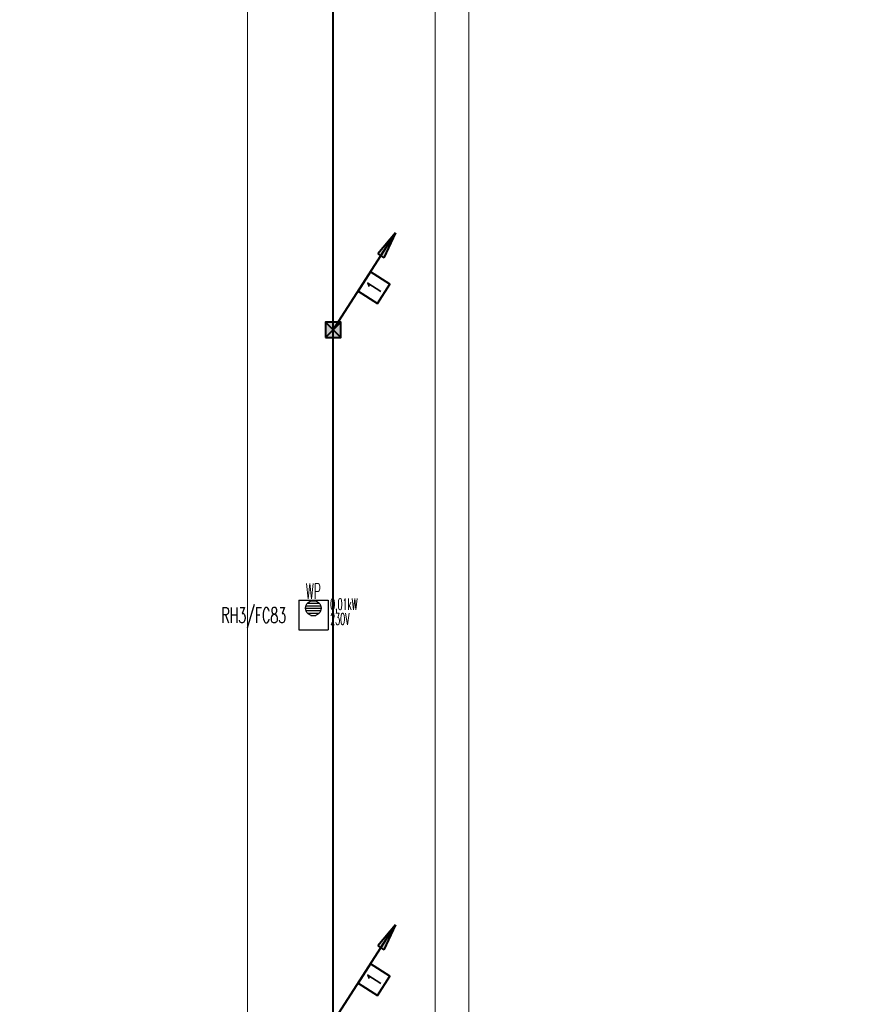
# Model space of a CAD drawing. Header units: millimetres. Extents: x -7955266 to 72030, y -46136 to 9299934.
# Tile 175 of 203: x -5007171 to -4985360, y 6514933 to 6540543. Entities that reach past the tile are written whole.
import ezdxf
from ezdxf.enums import TextEntityAlignment as Align

# ---------------------------------------------------------------- set-up
doc = ezdxf.new("R2010")
doc.units = ezdxf.units.MM
doc.header["$LTSCALE"] = 10
for name, color, linetype, lineweight in [('!XREF', 8, 'Continuous', 5), ('BMS_urzadzenia_nr_obw_magistrala', 140, 'Continuous', 13), ('BMS_urzadzenia_WE_WY', 30, 'Continuous', 20), ('IE_ATRYBUTY_ BLOCK_1', 7, 'Continuous', 25), ('IE_ATRYBUTY_ BLOCK_2', 7, 'Continuous', 18), ('IE_urzadzenia', 30, 'Continuous', 25), ('IE_urzadzenia_nr_obw', 94, 'Continuous', 20), ('IE_zwody', 140, 'Continuous', 40), ('XREF_E_PRZ24002_rzut dachu$0$0-DACH-ISTN', 8, 'Continuous', 5), ('XREF_E_PRZ24002_rzut dachu$0$DO-HALA-WYMIAR', 8, 'Continuous', 5)]:
    doc.layers.add(name, color=color, linetype=linetype, lineweight=lineweight)
doc.styles.add('ROMANS', font='romans.shx', dxfattribs={"width": 0.8})
doc.styles.add('XREF_E_PRZ24002_rzut dachu$0$CP_ATTR', font='ROMANS.SHX')
doc.styles.add('XREF_E_PRZ24002_rzut dachu$0$ROMANS', font='romans.shx', dxfattribs={"width": 0.8})
doc.dimstyles.new('XREF_E_PRZ24002_rzut dachu$0$STANDARD', dxfattribs={"dimscale": 1.4, "dimtxt": 21, "dimasz": 0.5, "dimexe": 0.2, "dimexo": 0.1, "dimgap": 6, "dimtad": 1, "dimdec": 1, "dimrnd": 0.5, "dimzin": 12, "dimdsep": 46, "dimtxsty": 'XREF_E_PRZ24002_rzut dachu$0$ROMANS', "dimblk1": 'XREF_E_PRZ24002_rzut dachu$0$Q', "dimblk2": 'XREF_E_PRZ24002_rzut dachu$0$Q', "dimsah": 1, "dimcen": 0.5, "dimse1": 1, "dimse2": 1, "dimclrd": 8, "dimclre": 8, "dimclrt": 7, "dimadec": 0, "dimazin": 0, "dimtfac": 1, "dimtdec": 1, "dimtix": 1, "dimtmove": 2, "dimatfit": 3, "dimldrblk": 'XREF_E_PRZ24002_rzut dachu$0$Q', "dimfxl": 1, "dimtolj": 1, "dimtzin": 12, "dimarcsym": 0})

# ---------------------------------------------------------------- blocks, each defined once
blk = doc.blocks.new('XREF_E_PRZ24002_rzut dachu$0$Q')
for p, q in [((10.6, 10.6), (-10.6, -10.6)), ((0, 20), (0, -20))]:
    blk.add_line(p, q)
blk = doc.blocks.new('*D261')
at = {"layer": 'XREF_E_PRZ24002_rzut dachu$0$DO-HALA-WYMIAR', "color": 8, "lineweight": -2, "transparency": 16777216}
blk.add_line((-257859.9, 268402.3), (-257859.9, 250444.3), dxfattribs=at)
at = {"layer": 'XREF_E_PRZ24002_rzut dachu$0$DO-HALA-WYMIAR', "color": 8, "linetype": 'ByBlock', "lineweight": -2, "transparency": 16777216}
for p, rotation in [((-257859.9, 268403.3), 90), ((-257859.9, 250443.3), 270)]:
    blk.add_blockref('XREF_E_PRZ24002_rzut dachu$0$Q', p, dxfattribs=dict(at, rotation=rotation))
at = {"layer": 'XREF_E_PRZ24002_rzut dachu$0$DO-HALA-WYMIAR', "color": 7, "transparency": 16777216, "insert": (-257892.9, 259423.3), "char_height": 42, "attachment_point": 5, "rotation": 90, "style": 'XREF_E_PRZ24002_rzut dachu$0$ROMANS'}
blk.add_mtext('\\A1;17960', dxfattribs=at)
blk = doc.blocks.new('*D267')
at = {"layer": 'XREF_E_PRZ24002_rzut dachu$0$DO-HALA-WYMIAR', "color": 8, "lineweight": -2, "transparency": 16777216}
blk.add_line((-258434.9, 250484.3), (-258434.9, 268362.3), dxfattribs=at)
at = {"layer": 'XREF_E_PRZ24002_rzut dachu$0$DO-HALA-WYMIAR', "color": 8, "linetype": 'ByBlock', "lineweight": -2, "transparency": 16777216}
for p, rotation in [((-258434.9, 268363.3), 90), ((-258434.9, 250483.3), 270)]:
    blk.add_blockref('XREF_E_PRZ24002_rzut dachu$0$Q', p, dxfattribs=dict(at, rotation=rotation))
at = {"layer": 'XREF_E_PRZ24002_rzut dachu$0$DO-HALA-WYMIAR', "color": 7, "transparency": 16777216, "insert": (-258467.9, 259400.5), "char_height": 42, "attachment_point": 5, "rotation": 90, "style": 'XREF_E_PRZ24002_rzut dachu$0$ROMANS'}
blk.add_mtext('\\A1;17880', dxfattribs=at)
blk = doc.blocks.new('*D315')
at = {"layer": 'XREF_E_PRZ24002_rzut dachu$0$DO-HALA-WYMIAR', "color": 8, "lineweight": -2, "transparency": 16777216}
blk.add_line((-257946.7, 259048.3), (-257946.7, 250481.3), dxfattribs=at)
at = {"layer": 'XREF_E_PRZ24002_rzut dachu$0$DO-HALA-WYMIAR', "color": 8, "linetype": 'ByBlock', "lineweight": -2, "transparency": 16777216}
for p, rotation in [((-257946.7, 259049.3), 90), ((-257946.7, 250480.3), 270)]:
    blk.add_blockref('XREF_E_PRZ24002_rzut dachu$0$Q', p, dxfattribs=dict(at, rotation=rotation))
at = {"layer": 'XREF_E_PRZ24002_rzut dachu$0$DO-HALA-WYMIAR', "color": 7, "transparency": 16777216, "insert": (-257979.7, 254764.8), "char_height": 42, "attachment_point": 5, "rotation": 90, "style": 'XREF_E_PRZ24002_rzut dachu$0$ROMANS'}
blk.add_mtext('\\A1;8569', dxfattribs=at)
blk = doc.blocks.new('urzadzenie_wpust dachowy')
h = blk.add_hatch()
h.set_pattern_fill('ANSI31', color=256, scale=10, angle=315, style=0)
h.set_pattern_definition([(0, (3e-14, -297.45), (1e-14, 31.75), [])])
edge = h.paths.add_edge_path()
edge.add_arc((-1, -104), 100, 0, 360)
for p, q in [((-192, 0), (192, 0)), ((-192, 0), (-192, -384)), ((192, 0), (192, -384)), ((-192, -384), (192, -384))]:
    blk.add_line(p, q)
blk.add_circle((-1, -104), 100)
at = {"layer": 'BMS_urzadzenia_nr_obw_magistrala', "style": 'ROMANS', "width": 0.5, "flags": 8}
blk.add_attdef('ADR_BMS', (239, -153), '', height=150, dxfattribs=at)
at = {"layer": 'BMS_urzadzenia_WE_WY', "style": 'ROMANS', "width": 0.5, "flags": 8}
blk.add_attdef('BMS_WE_WY', (239, -358), '', height=150, dxfattribs=at)
at = {"layer": 'IE_ATRYBUTY_ BLOCK_1', "style": 'ROMANS', "width": 0.5, "flags": 8}
blk.add_attdef('TYP', text='', height=200, dxfattribs=at).set_placement((-1, 18), align=Align.CENTER)
at = {"layer": 'IE_ATRYBUTY_ BLOCK_2', "style": 'ROMANS', "width": 0.5, "flags": 8}
for tag, p in [('OPIS1', (-1, -366)), ('OPIS2', (-1, -759))]:
    blk.add_attdef(tag, text='', height=150, dxfattribs=at).set_placement(p, align=Align.CENTER)
at = {"layer": 'IE_urzadzenia_nr_obw', "style": 'ROMANS', "width": 0.5, "flags": 8}
blk.add_attdef('NR_OBW', text='', height=150, dxfattribs=at).set_placement((-1, -570), align=Align.CENTER)
blk = doc.blocks.new('przewody_odprowadzajace')
h = blk.add_hatch(color=256)
h.dxf.hatch_style = 1
h.paths.add_polyline_path([(581, 987), (621, 962), (814, 1260)])
h.paths.add_polyline_path([(661, 936), (814, 1260), (621, 962)])
for p, q in [((0, 0), (814, 1260)), ((814, 1260), (581, 987)), ((814, 1260), (661, 936)), ((581, 987), (661, 936))]:
    blk.add_line(p, q)
blk.add_lwpolyline([(577, 341), (740, 593), (488, 756), (325, 504)], close=True)
at = {"layer": 'IE_ATRYBUTY_ BLOCK_1', "style": 'ROMANS', "width": 0.7, "flags": 8}
blk.add_attdef('TYP', text='', height=200, rotation=57.1551, dxfattribs=at).set_placement((533, 549), align=Align.MIDDLE_CENTER)
at = {"layer": 'IE_ATRYBUTY_ BLOCK_2', "style": 'ROMANS', "width": 0.6, "flags": 8}
for tag, p in [('OPIS1', (932, 919)), ('OPIS2', (932, 719))]:
    blk.add_attdef(tag, text='', height=150, dxfattribs=at).set_placement(p, align=Align.CENTER)
blk = doc.blocks.new('polaczenie_skrecane')
blk.add_hatch(color=256).paths.add_polyline_path([(-100, -100), (100, -100), (100, 100), (-100, 100)])
for p, q in [((100, -100), (-100, 100)), ((100, 100), (-100, -100))]:
    blk.add_line(p, q)
blk.add_lwpolyline([(-100, -100), (100, -100), (100, 100), (-100, 100)], close=True)
at = {"layer": 'IE_ATRYBUTY_ BLOCK_1', "style": 'ROMANS', "width": 0.7, "flags": 8}
blk.add_attdef('TYP', text='', height=200, dxfattribs=at).set_placement((0, 120), align=Align.CENTER)
at = {"layer": 'IE_ATRYBUTY_ BLOCK_2', "style": 'ROMANS', "width": 0.6, "flags": 8}
for tag, p in [('OPIS1', (0, -274)), ('OPIS2', (0, -474))]:
    blk.add_attdef(tag, text='', height=150, dxfattribs=at).set_placement(p, align=Align.CENTER)
blk = doc.blocks.new('XREF_E_PRZ24002_rzut dachu')
at = {"layer": 'XREF_E_PRZ24002_rzut dachu$0$0-DACH-ISTN', "linetype": 'ByBlock', "style": 'XREF_E_PRZ24002_rzut dachu$0$CP_ATTR', "flags": 9}
for tag, p, height, width in [('NAME', (-279644.05, 267204.19), 0.01, 3.078589), ('PRODUCER', (-279644.05, 267204.19), 0.01, 3.078589), ('PRODUCT-TYPE', (-279644.05, 267204.19), 0.01, 3.078589), ('ARTICLE', (-279644.05, 267204.19), 0.01, 3.078589), ('FLOW', (-279644.05, 267204.19), 0.01, 3.078589), ('OTHER', (-279644.05, 267204.19), 0.01, 3.078589), ('NAME', (-279398.18, 267206.19), 0.01, 2.430116), ('PRODUCER', (-279398.18, 267206.19), 0.01, 2.430116), ('PRODUCT-TYPE', (-279398.18, 267206.19), 0.01, 2.430116), ('ARTICLE', (-279398.18, 267206.19), 0.01, 2.430116), ('FLOW', (-279398.18, 267206.19), 0.01, 2.430116), ('OTHER', (-279398.18, 267206.19), 0.01, 2.430116), ('NAME', (-279880.82, 267079.33), 0.01, 0.520644), ('PRODUCER', (-279880.82, 267079.33), 0.01, 0.520644), ('PRODUCT-TYPE', (-279880.82, 267079.33), 0.01, 0.520644), ('ARTICLE', (-279880.82, 267079.33), 0.01, 0.520644), ('FLOW', (-279880.82, 267079.33), 0.01, 0.520644), ('OTHER', (-279880.82, 267079.33), 0.01, 0.520644), ('NAME', (-279828.75, 267079.33), 0.0001, 1), ('PRODUCER', (-279828.75, 267079.33), 0.0001, 1), ('PRODUCT-TYPE', (-279828.75, 267079.33), 0.0001, 1), ('ARTICLE', (-279828.75, 267079.33), 0.0001, 1), ('FLOW', (-279828.75, 267079.33), 0.0001, 1), ('OTHER', (-279828.75, 267079.33), 0.0001, 1), ('NAME', (-279558.18, 266590.11), 0.0001, 1), ('PRODUCER', (-279558.18, 266590.11), 0.0001, 1), ('PRODUCT-TYPE', (-279558.18, 266590.11), 0.0001, 1), ('ARTICLE', (-279558.18, 266590.11), 0.0001, 1), ('FLOW', (-279558.18, 266590.11), 0.0001, 1), ('OTHER', (-279558.18, 266590.11), 0.0001, 1), ('NAME', (-280739.27, 251288.91), 0.0001, 1), ('PRODUCER', (-280739.27, 251288.91), 0.0001, 1), ('PRODUCT-TYPE', (-280739.27, 251288.91), 0.0001, 1), ('ARTICLE', (-280739.27, 251288.91), 0.0001, 1), ('FLOW', (-280739.27, 251288.91), 0.0001, 1), ('OTHER', (-280739.27, 251288.91), 0.0001, 1), ('NAME', (-280605.65, 251288.91), 0.0001, 1), ('PRODUCER', (-280605.65, 251288.91), 0.0001, 1), ('PRODUCT-TYPE', (-280605.65, 251288.91), 0.0001, 1), ('ARTICLE', (-280605.65, 251288.91), 0.0001, 1), ('FLOW', (-280605.65, 251288.91), 0.0001, 1), ('OTHER', (-280605.65, 251288.91), 0.0001, 1), ('NAME', (-279957.38, 251288.91), 0.0001, 1), ('PRODUCER', (-279957.38, 251288.91), 0.0001, 1), ('PRODUCT-TYPE', (-279957.38, 251288.91), 0.0001, 1), ('ARTICLE', (-279957.38, 251288.91), 0.0001, 1), ('FLOW', (-279957.38, 251288.91), 0.0001, 1), ('OTHER', (-279957.38, 251288.91), 0.0001, 1)]:
    blk.add_attdef(tag, p, '', height=height, dxfattribs=dict(at, width=width))
for tag, p, height, rotation, width in [('PRODUCT-TYPE', (-279196.19, 267204.19), 0.0001, 180, 1), ('NAME', (-279196.19, 267204.19), 0.0001, 180, 1), ('PRODUCER', (-279196.19, 267204.19), 0.0001, 180, 1), ('ARTICLE', (-279196.19, 267204.19), 0.0001, 180, 1), ('FLOW', (-279196.19, 267204.19), 0.0001, 180, 1), ('OTHER', (-279196.19, 267204.19), 0.0001, 180, 1), ('PRODUCT-TYPE', (-279109.07, 267204.19), 0.015, 180, 0.580797), ('PRODUCER', (-279109.07, 267204.19), 0.015, 180, 0.580797), ('ARTICLE', (-279109.07, 267204.19), 0.015, 180, 0.580797), ('NAME', (-279109.07, 267204.19), 0.015, 180, 0.580797), ('FLOW', (-279109.07, 267204.19), 0.015, 180, 0.580797), ('OTHER', (-279109.07, 267204.19), 0.015, 180, 0.580797), ('NAME', (-279015.17, 267206.19), 0.0001, 180, 1), ('PRODUCER', (-279015.17, 267206.19), 0.0001, 180, 1), ('PRODUCT-TYPE', (-279015.17, 267206.19), 0.0001, 180, 1), ('ARTICLE', (-279015.17, 267206.19), 0.0001, 180, 1), ('FLOW', (-279015.17, 267206.19), 0.0001, 180, 1), ('OTHER', (-279015.17, 267206.19), 0.0001, 180, 1), ('PRODUCT-TYPE', (-278926.22, 267206.19), 0.015, 180, 0.592965), ('PRODUCER', (-278926.22, 267206.19), 0.015, 180, 0.592965), ('ARTICLE', (-278926.22, 267206.19), 0.015, 180, 0.592965), ('NAME', (-278926.22, 267206.19), 0.015, 180, 0.592965), ('FLOW', (-278926.22, 267206.19), 0.015, 180, 0.592965), ('OTHER', (-278926.22, 267206.19), 0.015, 180, 0.592965), ('NAME', (-281343.26, 251313.16), 0.0001, 180, 1), ('PRODUCER', (-281343.26, 251313.16), 0.0001, 180, 1), ('PRODUCT-TYPE', (-281343.26, 251313.16), 0.0001, 180, 1), ('ARTICLE', (-281343.26, 251313.16), 0.0001, 180, 1), ('FLOW', (-281343.26, 251313.16), 0.0001, 180, 1), ('OTHER', (-281343.26, 251313.16), 0.0001, 180, 1), ('NAME', (-281440.06, 251297.51), 0.0001, 135, 1), ('PRODUCER', (-281440.06, 251297.51), 0.0001, 135, 1), ('PRODUCT-TYPE', (-281440.06, 251297.51), 0.0001, 135, 1), ('ARTICLE', (-281440.06, 251297.51), 0.0001, 135, 1), ('FLOW', (-281440.06, 251297.51), 0.0001, 135, 1), ('OTHER', (-281440.06, 251297.51), 0.0001, 135, 1), ('NAME', (-281127.88, 251288.91), 0.0001, 180, 1), ('PRODUCER', (-281127.88, 251288.91), 0.0001, 180, 1), ('PRODUCT-TYPE', (-281127.88, 251288.91), 0.0001, 180, 1), ('ARTICLE', (-281127.88, 251288.91), 0.0001, 180, 1), ('FLOW', (-281127.88, 251288.91), 0.0001, 180, 1), ('OTHER', (-281127.88, 251288.91), 0.0001, 180, 1), ('NAME', (-281411.29, 251268.73), 0.0001, 315, 1), ('PRODUCER', (-281411.29, 251268.73), 0.0001, 315, 1), ('PRODUCT-TYPE', (-281411.29, 251268.73), 0.0001, 315, 1), ('ARTICLE', (-281411.29, 251268.73), 0.0001, 315, 1), ('FLOW', (-281411.29, 251268.73), 0.0001, 315, 1), ('OTHER', (-281411.29, 251268.73), 0.0001, 315, 1)]:
    blk.add_attdef(tag, p, '', height=height, rotation=rotation, dxfattribs=dict(at, width=width))
at = {"layer": 'XREF_E_PRZ24002_rzut dachu$0$0-DACH-ISTN', "linetype": 'ByBlock', "style": 'XREF_E_PRZ24002_rzut dachu$0$CP_ATTR', "text_generation_flag": 4, "width": 1, "flags": 9}
for tag, p, rotation in [('NAME', (-279463.18, 267141.19), 90), ('PRODUCER', (-279463.18, 267141.19), 90), ('PRODUCT-TYPE', (-279463.18, 267141.19), 90), ('ARTICLE', (-279463.18, 267141.19), 90), ('FLOW', (-279463.18, 267141.19), 90), ('OTHER', (-279463.18, 267141.19), 90), ('NAME', (-281127.88, 251288.91), 180), ('PRODUCER', (-281127.88, 251288.91), 180), ('PRODUCT-TYPE', (-281127.88, 251288.91), 180), ('ARTICLE', (-281127.88, 251288.91), 180), ('FLOW', (-281127.88, 251288.91), 180), ('OTHER', (-281127.88, 251288.91), 180)]:
    blk.add_attdef(tag, p, '', height=0.0001, rotation=rotation, dxfattribs=at)
at = {"layer": 'XREF_E_PRZ24002_rzut dachu$0$0-DACH-ISTN', "linetype": 'ByBlock', "style": 'XREF_E_PRZ24002_rzut dachu$0$CP_ATTR', "flags": 9}
for tag, p, height, rotation in [('PRODUCT-TYPE', (-279586.68, 266526.19), 0.0025, 180), ('PRODUCER', (-279586.68, 266526.19), 0.0025, 180), ('ARTICLE', (-279586.68, 266526.19), 0.0025, 180), ('NAME', (-279586.68, 266526.19), 0.0025, 180), ('FLOW', (-279586.68, 266526.19), 0.0025, 180), ('OTHER', (-279586.68, 266526.19), 0.0025, 180), ('NAME', (-281440.06, 251297.51), 0.0001, 315), ('PRODUCER', (-281440.06, 251297.51), 0.0001, 315), ('PRODUCT-TYPE', (-281440.06, 251297.51), 0.0001, 315), ('ARTICLE', (-281440.06, 251297.51), 0.0001, 315), ('FLOW', (-281440.06, 251297.51), 0.0001, 315), ('OTHER', (-281440.06, 251297.51), 0.0001, 315), ('NAME', (-281117.1, 251288.91), 0.0001, 180), ('PRODUCER', (-281117.1, 251288.91), 0.0001, 180), ('PRODUCT-TYPE', (-281117.1, 251288.91), 0.0001, 180), ('ARTICLE', (-281117.1, 251288.91), 0.0001, 180), ('FLOW', (-281117.1, 251288.91), 0.0001, 180), ('OTHER', (-281117.1, 251288.91), 0.0001, 180), ('NAME', (-280739.27, 251288.91), 0.0001, 180), ('PRODUCER', (-280739.27, 251288.91), 0.0001, 180), ('PRODUCT-TYPE', (-280739.27, 251288.91), 0.0001, 180), ('ARTICLE', (-280739.27, 251288.91), 0.0001, 180), ('FLOW', (-280739.27, 251288.91), 0.0001, 180), ('OTHER', (-280739.27, 251288.91), 0.0001, 180), ('NAME', (-279957.38, 251288.91), 0.0001, 180), ('PRODUCER', (-279957.38, 251288.91), 0.0001, 180), ('PRODUCT-TYPE', (-279957.38, 251288.91), 0.0001, 180), ('ARTICLE', (-279957.38, 251288.91), 0.0001, 180), ('FLOW', (-279957.38, 251288.91), 0.0001, 180), ('OTHER', (-279957.38, 251288.91), 0.0001, 180)]:
    blk.add_attdef(tag, p, '', height=height, rotation=rotation, dxfattribs=at)
at = {"layer": 'XREF_E_PRZ24002_rzut dachu$0$0-DACH-ISTN', "linetype": 'ByBlock', "style": 'XREF_E_PRZ24002_rzut dachu$0$CP_ATTR'}
for tag, p, height, flags in [('GROUP', (-281520.03, 251451.25), 0.00005, 1), ('NUMBER', (-281520.03, 251451.25), 0.00005, 1), ('PRODUCER', (-281520.03, 251451.25), 0.00005, 1), ('ARTICLE', (-281520.03, 251451.25), 0.00005, 1), ('PRODUCT-TYPE', (-281520.03, 251451.25), 0.00005, 1), ('ORDER-NO', (-281520.03, 251451.25), 0.00005, 1), ('CHARACTER', (-281520.03, 251451.25), 0.00005, 1), ('DN', (-281520.03, 251451.25), 0.00005, 1), ('NAME', (-281520.03, 251451.25), 0.00005, 1), ('TEMPERATURE', (-281520.03, 251451.25), 0.00005, 1), ('FLOW', (-281520.03, 251451.25), 0.00005, 1), ('POWER', (-281520.03, 251451.25), 0.00005, 1), ('VOLTAGE', (-281520.03, 251451.25), 0.00005, 1), ('WEIGHT', (-281520.03, 251451.25), 0.00005, 1), ('PN', (-281520.03, 251451.25), 0.00005, 1), ('H', (-281520.03, 251451.25), 0.00005, 1), ('VAL', (-281520.03, 251451.25), 0.00005, 1), ('NAME', (-281343.26, 251313.16), 0.0001, 9), ('PRODUCER', (-281343.26, 251313.16), 0.0001, 9), ('PRODUCT-TYPE', (-281343.26, 251313.16), 0.0001, 9), ('ARTICLE', (-281343.26, 251313.16), 0.0001, 9), ('FLOW', (-281343.26, 251313.16), 0.0001, 9), ('OTHER', (-281343.26, 251313.16), 0.0001, 9), ('NAME', (-281127.88, 251288.91), 0.0001, 9), ('PRODUCER', (-281127.88, 251288.91), 0.0001, 9), ('PRODUCT-TYPE', (-281127.88, 251288.91), 0.0001, 9), ('ARTICLE', (-281127.88, 251288.91), 0.0001, 9), ('FLOW', (-281127.88, 251288.91), 0.0001, 9), ('OTHER', (-281127.88, 251288.91), 0.0001, 9), ('NAME', (-280750.05, 251288.91), 0.0001, 9), ('PRODUCER', (-280750.05, 251288.91), 0.0001, 9), ('PRODUCT-TYPE', (-280750.05, 251288.91), 0.0001, 9), ('ARTICLE', (-280750.05, 251288.91), 0.0001, 9), ('FLOW', (-280750.05, 251288.91), 0.0001, 9), ('OTHER', (-280750.05, 251288.91), 0.0001, 9), ('NAME', (-280647.27, 251288.91), 0.0001, 9), ('PRODUCER', (-280647.27, 251288.91), 0.0001, 9), ('PRODUCT-TYPE', (-280647.27, 251288.91), 0.0001, 9), ('ARTICLE', (-280647.27, 251288.91), 0.0001, 9), ('FLOW', (-280647.27, 251288.91), 0.0001, 9), ('OTHER', (-280647.27, 251288.91), 0.0001, 9), ('NAME', (-281393.61, 251261.41), 0.0001, 9), ('PRODUCER', (-281393.61, 251261.41), 0.0001, 9), ('PRODUCT-TYPE', (-281393.61, 251261.41), 0.0001, 9), ('ARTICLE', (-281393.61, 251261.41), 0.0001, 9), ('FLOW', (-281393.61, 251261.41), 0.0001, 9), ('OTHER', (-281393.61, 251261.41), 0.0001, 9), ('GROUP', (-281345.5, 250753.98), 0.00005, 1), ('NUMBER', (-281345.5, 250753.98), 0.00005, 1), ('PRODUCER', (-281345.5, 250753.98), 0.00005, 1), ('ARTICLE', (-281345.5, 250753.98), 0.00005, 1), ('PRODUCT-TYPE', (-281345.5, 250753.98), 0.00005, 1), ('ORDER-NO', (-281345.5, 250753.98), 0.00005, 1), ('CHARACTER', (-281345.5, 250753.98), 0.00005, 1), ('DN', (-281345.5, 250753.98), 0.00005, 1), ('NAME', (-281345.5, 250753.98), 0.00005, 1), ('TEMPERATURE', (-281345.5, 250753.98), 0.00005, 1), ('FLOW', (-281345.5, 250753.98), 0.00005, 1), ('POWER', (-281345.5, 250753.98), 0.00005, 1), ('VOLTAGE', (-281345.5, 250753.98), 0.00005, 1), ('WEIGHT', (-281345.5, 250753.98), 0.00005, 1), ('PN', (-281345.5, 250753.98), 0.00005, 1), ('H', (-281345.5, 250753.98), 0.00005, 1), ('VAL', (-281345.5, 250753.98), 0.00005, 1)]:
    blk.add_attdef(tag, p, '', height=height, dxfattribs=dict(at, flags=flags))
at = {"layer": 'XREF_E_PRZ24002_rzut dachu$0$0-DACH-ISTN', "linetype": 'ByBlock', "style": 'XREF_E_PRZ24002_rzut dachu$0$CP_ATTR', "text_generation_flag": 4, "width": 1, "flags": 9}
for tag in ['NAME', 'PRODUCER', 'PRODUCT-TYPE', 'ARTICLE', 'FLOW', 'OTHER']:
    blk.add_attdef(tag, (-280739.27, 251288.91), '', height=0.0001, dxfattribs=at)
at = {"layer": 'XREF_E_PRZ24002_rzut dachu$0$0-DACH-ISTN', "linetype": 'ByBlock', "style": 'XREF_E_PRZ24002_rzut dachu$0$CP_ATTR', "flags": 9}
for tag, p in [('GROUP', (-280584.33, 251288.18)), ('ARTICLE', (-280584.33, 251288.17)), ('PRODUCT-TYPE', (-280584.33, 251288.17)), ('ORDER-NO', (-280584.33, 251288.16)), ('PRODUCER', (-280584.33, 251288.16)), ('NAME', (-280584.32, 251288.18)), ('NUMBER', (-280584.33, 251288.18)), ('TEMPERATURE', (-280584.31, 251288.18)), ('FLOW', (-280584.31, 251288.18)), ('CHARACTER', (-280584.31, 251288.17)), ('POWER', (-280584.31, 251288.16)), ('VOLTAGE', (-280584.31, 251288.16)), ('PN', (-280584.3, 251288.18)), ('OTHER', (-280584.3, 251288.18)), ('DN', (-280584.3, 251288.17))]:
    blk.add_attdef(tag, text='', height=0.002, dxfattribs=at).set_placement(p, align=Align.MIDDLE_LEFT)
at = {"layer": 'XREF_E_PRZ24002_rzut dachu$0$0-DACH-ISTN', "linetype": 'ByBlock', "style": 'XREF_E_PRZ24002_rzut dachu$0$CP_ATTR', "width": 1, "flags": 9}
for tag, height, p in [('GROUP', 0.00158, (-279928.78, 251288.33)), ('ARTICLE', 0.00158, (-279928.78, 251288.33)), ('PRODUCT-TYPE', 0.00158, (-279928.78, 251288.33)), ('ORDER-NO', 0.00157, (-279928.78, 251288.32)), ('PRODUCER', 0.00158, (-279928.78, 251288.32)), ('NAME', 0.00158, (-279928.77, 251288.34)), ('NUMBER', 0.00158, (-279928.78, 251288.34)), ('TEMPERATURE', 0.00158, (-279928.77, 251288.34)), ('OTHER', 0.00158, (-279928.76, 251288.34)), ('CHARACTER', 0.00158, (-279928.76, 251288.33)), ('FLOW', 0.00158, (-279928.76, 251288.33)), ('POWER', 0.00158, (-279928.76, 251288.32)), ('VOLTAGE', 0.00158, (-279928.76, 251288.32)), ('DN', 0.00158, (-279928.75, 251288.33)), ('PN', 0.00158, (-279928.75, 251288.33))]:
    blk.add_attdef(tag, text='', height=height, dxfattribs=at).set_placement(p, align=Align.MIDDLE_LEFT)
at = {"layer": 'XREF_E_PRZ24002_rzut dachu$0$DO-HALA-WYMIAR'}
for base, p1, p2, picture, middle in [((-257859.88, 250443.33), (-258173.18, 268403.33, 0), (-258173.18, 250443.33, 0), '*D261', (-257892.88, 259423.33)), ((-257946.67, 250480.33), (-257966.67, 259049.33), (-257966.67, 250480.33, 0), '*D315', (-257979.67, 254764.83))]:
    dim = blk.add_linear_dim(base=base, p1=p1, p2=p2, angle=90, dimstyle='XREF_E_PRZ24002_rzut dachu$0$STANDARD', override={"dimscale": 2}, dxfattribs=at)
    dim.commit()
    dim.dimension.update_dxf_attribs({"geometry": picture, "text_midpoint": middle})
dim = blk.add_linear_dim(base=(-258434.86, 268363.33), p1=(-258213.68, 250483.33, 0), p2=(-258213.68, 268363.33, 0), angle=90, dimstyle='XREF_E_PRZ24002_rzut dachu$0$STANDARD', override={"dimscale": 2}, dxfattribs=at)
dim.commit()
dim.dimension.update_dxf_attribs({"geometry": '*D267', "text_midpoint": (-258467.86, 259400.52), "dimtype": 160})

msp = doc.modelspace()

# ---------------------------------------------------------------- linework, layer by layer
at = {"layer": 'IE_zwody'}
msp.add_line((-4999021, 6455618, 0), (-4999021, 6634448), dxfattribs=at)

# ---------------------------------------------------------------- block references
at = {"layer": '!XREF', "xscale": 10, "yscale": 10, "zscale": 10}
msp.add_blockref('XREF_E_PRZ24002_rzut dachu', (-2416894, 3950814, 0), dxfattribs=at)
at = {"layer": 'IE_urzadzenia'}
ref = msp.add_blockref('urzadzenie_wpust dachowy', (-4999531, 6525444), dxfattribs=dict(at, xscale=2, yscale=2, zscale=2))
ref.add_attrib('OPIS1', '0,01kW', dxfattribs={"layer": 'IE_ATRYBUTY_ BLOCK_2', "height": 300, "style": 'ROMANS', "width": 0.5, "flags": 8}).set_placement((-4998738, 6525191), align=Align.CENTER)
ref.add_attrib('OPIS2', '230V', dxfattribs={"layer": 'IE_ATRYBUTY_ BLOCK_2', "height": 300, "style": 'ROMANS', "width": 0.5, "flags": 8}).set_placement((-4998842, 6524806), align=Align.CENTER)
ref.add_attrib('TYP', 'WP', dxfattribs={"layer": 'IE_ATRYBUTY_ BLOCK_1', "height": 400, "style": 'ROMANS', "width": 0.5, "flags": 8}).set_placement((-4999533, 6525479), align=Align.CENTER)
at = {"layer": 'IE_zwody'}
ref = msp.add_blockref('przewody_odprowadzajace', (-4999021, 6532477), dxfattribs=dict(at, xscale=2, yscale=2))
ref.add_attrib('TYP', '1', dxfattribs={"layer": 'IE_ATRYBUTY_ BLOCK_1', "height": 400, "rotation": 57.1551, "style": 'ROMANS', "width": 0.7}).set_placement((-4997955, 6533575), align=Align.MIDDLE_CENTER)
at = {"layer": 'IE_zwody', "linetype": 'Continuous', "ltscale": 20, "xscale": 2, "yscale": 2, "zscale": 2}
msp.add_blockref('polaczenie_skrecane', (-4999021, 6532477), dxfattribs=at)
at = {"layer": 'IE_zwody'}
ref = msp.add_blockref('przewody_odprowadzajace', (-4999021, 6514477), dxfattribs=dict(at, xscale=2, yscale=2))
ref.add_attrib('TYP', '1', dxfattribs={"layer": 'IE_ATRYBUTY_ BLOCK_1', "height": 400, "rotation": 57.1551, "style": 'ROMANS', "width": 0.7}).set_placement((-4997955, 6515575), align=Align.MIDDLE_CENTER)

# ---------------------------------------------------------------- texts
at = {"layer": 'IE_urzadzenia_nr_obw', "style": 'ROMANS', "width": 0.6}
msp.add_text('RH3/FC83', height=400, dxfattribs=at).set_placement((-5001927, 6524852))

doc.saveas('drawing.dxf')
